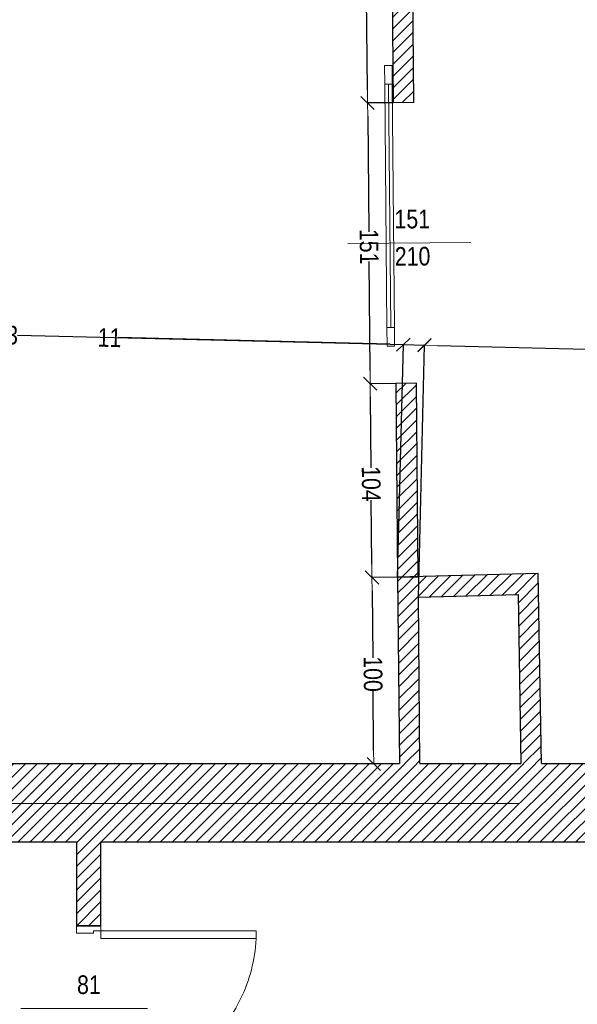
# Model space of a CAD drawing. Header units: millimetres. Extents: x -21056 to 421, y 9759 to 15589.
# Tile 70 of 120: x -2904 to -2605, y 10614 to 11143. Entities that reach past the tile are written whole.
import ezdxf
from ezdxf.enums import TextEntityAlignment as Align

# ---------------------------------------------------------------- set-up
doc = ezdxf.new("R2010")
doc.units = ezdxf.units.MM
doc.header["$LTSCALE"] = 25
doc.header["$MEASUREMENT"] = 0
doc.linetypes.add('Kropki i Kreski', pattern=[670.277762, 352.777767, -176.388884, 0, -141.111112])
doc.linetypes.add('Przerywana', pattern=[240, 120, -120])
for name, color, linetype in [('Drzwi ArchiCAD', 7, 'Continuous'), ('Konstrukcja - Siatki mod', 7, 'Continuous'), ('KR_INW', 7, 'Continuous'), ('PRZEBUDOWA_WYBURZENIA_DZIAŁOWE', 7, 'Continuous'), ('PRZEBUDOWA_WYBURZENIA_OPIS', 7, 'Continuous'), ('Znaczniki drzwi ArchiCADa', 7, 'Continuous')]:
    doc.layers.add(name, color=color, linetype=linetype)
for name, color, linetype, lineweight in [('Drzwi ArchiCAD_Nr_pióra__1', 7, 'Continuous', 13), ('Drzwi ArchiCAD_Nr_pióra__27', 7, 'Continuous', 25), ('Drzwi ArchiCAD_Nr_pióra__48', 1, 'Continuous', 15), ('Konstrukcja - Siatki mod_Nr_pióra__48', 1, 'Continuous', 15), ('KR_INW_Nr_pióra__101', 252, 'Continuous', 5), ('KR_INW_Nr_pióra__27', 7, 'Continuous', 25), ('PRZEBUDOWA_WYBURZENIA_DZIAŁOWE_Nr_pióra__27', 7, 'Continuous', 25), ('PRZEBUDOWA_WYBURZENIA_DZIAŁOWE_Nr_pióra__48', 1, 'Continuous', 15), ('Znaczniki drzwi ArchiCADa_Nr_pióra__20', 1, 'Continuous', 13), ('Znaczniki drzwi ArchiCADa_Nr_pióra__7', 7, 'Continuous', 13)]:
    doc.layers.add(name, color=color, linetype=linetype, lineweight=lineweight)
doc.styles.add('GENERATED_STYLE_1', font='ARIALN.TTF')
doc.linetypes.add('X', pattern='A,0,[1,20231130_WYBURZENIA1.Shx,S=2.380952,R=0,X=0,Y=0],-300,0', length=300)
doc.dimstyles.new('GENERATED_STYLE__1', dxfattribs={"dimscale": 0.1, "dimtxt": 100, "dimasz": 71.25, "dimexe": 0.18, "dimexo": 0, "dimgap": 0.09, "dimtad": 1, "dimdec": 0, "dimzin": 0, "dimdsep": 46, "dimtxsty": 'GENERATED_STYLE_1', "dimblk": 'ARROWHEAD_6', "dimblk1": 'ARROWHEAD_6', "dimblk2": 'ARROWHEAD_6', "dimcen": 0.09, "dimclrd": 256, "dimclre": 256, "dimclrt": 256, "dimadec": 1, "dimazin": 0, "dimtfac": 1, "dimtdec": 4, "dimtmove": 0, "dimatfit": 3, "dimfxl": 1, "dimtolj": 1, "dimtzin": 0, "dimarcsym": 0})
pattern_1 = [(45, (0, 0), (-31.819804, 31.819804), [])]

# ---------------------------------------------------------------- blocks, each defined once
blk = doc.blocks.new('Drzwi wejściowe_ przesuwne 19')
at = {"layer": 'Drzwi ArchiCAD_Nr_pióra__48', "linetype": 'Continuous'}
for p, q in [((-553.6, 155), (-453.6, 155)), ((-553.6, 115), (-553.6, 155)), ((-453.6, 115), (-553.6, 115)), ((-453.6, 135), (-453.6, 155)), ((-453.6, 155), (853.6, 155)), ((-453.6, 155), (-453.6, 115)), ((853.6, 135), (-453.6, 135)), ((-453.6, 115), (-453.6, 135)), ((-453.6, 135), (853.6, 135)), ((-453.6, 135), (853.6, 135)), ((853.6, 115), (-453.6, 115)), ((853.6, 155), (853.6, 135)), ((853.6, 115), (853.6, 155)), ((853.6, 155), (953.6, 155)), ((853.6, 135), (853.6, 115)), ((953.6, 115), (853.6, 115)), ((953.6, 155), (953.6, 115))]:
    blk.add_line(p, q, dxfattribs=at)
blk = doc.blocks.new('Znacznik Wym 19_18')
at = {"layer": 'Znaczniki drzwi ArchiCADa_Nr_pióra__20', "linetype": 'Continuous'}
blk.add_line((0, -360), (0, 300), dxfattribs=at)
at = {"layer": 'Znaczniki drzwi ArchiCADa_Nr_pióra__7', "style": 'GENERATED_STYLE_1'}
for tag, p in [('AC_MarkerText_2', (-17.6, -79.3)), ('AC_MarkerText_3', (182.4, -79.3))]:
    blk.add_attdef(tag, text='', height=100, rotation=90, dxfattribs=at).set_placement(p, align=Align.BOTTOM_LEFT)
blk = doc.blocks.new('Ściana_11', base_point=(220636.9, 121145.6))
at = {"layer": 'PRZEBUDOWA_WYBURZENIA_DZIAŁOWE_Nr_pióra__48', "linetype": 'Continuous'}
h = blk.add_hatch(dxfattribs=at)
h.set_pattern_fill('Cegła_licówka', color=256, style=0, pattern_type=2)
h.set_pattern_definition(pattern_1)
h.paths.add_polyline_path([(220746.9, 121146.6), (220636.9, 121145.6), (220655.4, 119135), (220765.4, 119136)])
h = blk.add_hatch(dxfattribs=at)
h.set_pattern_fill('Cegła_licówka', color=256, style=0, pattern_type=2)
h.set_pattern_definition(pattern_1)
h.paths.add_polyline_path([(220669.3, 117627.8), (220678.8, 116588.4), (220788.8, 116589.4), (220779.3, 117628.8)])
at = {"layer": 'PRZEBUDOWA_WYBURZENIA_DZIAŁOWE_Nr_pióra__27', "linetype": 'X'}
for p, q in [((220765.4, 119136), (220655.4, 119135)), ((220779.3, 117628.8), (220669.3, 117627.8))]:
    blk.add_line(p, q, dxfattribs=at)
at = {"layer": 'PRZEBUDOWA_WYBURZENIA_DZIAŁOWE_Nr_pióra__27', "linetype": 'X', "flags": 128}
for points in [[(220746.9, 121146.6), (220636.9, 121145.6)], [(220636.9, 121145.6), (220655.4, 119135)], [(220765.4, 119136), (220746.9, 121146.6)], [(220669.3, 117627.8), (220678.8, 116588.4)], [(220788.8, 116589.4), (220779.3, 117628.8)], [(220678.8, 116588.4), (220788.8, 116589.4)]]:
    blk.add_lwpolyline(points, dxfattribs=at)
at = {"layer": 'Drzwi ArchiCAD', "linetype": 'Continuous', "zscale": 1000, "rotation": 90.52731996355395}
blk.add_blockref('Drzwi wejściowe_ przesuwne 19', (220772.3, 118382.4), dxfattribs=at)
at = {"layer": 'Znaczniki drzwi ArchiCADa', "color": 14, "lineweight": 13, "true_color": 0xb00000}
ref = blk.add_blockref('Znacznik Wym 19_18', (220772.3, 118382.4), dxfattribs=dict(at, rotation=270.527319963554))
ref.add_attrib('AC_MarkerText_2', '151', dxfattribs={"layer": 'Znaczniki drzwi ArchiCADa_Nr_pióra__7', "color": 7, "height": 100, "rotation": 0.5273, "style": 'GENERATED_STYLE_1'}).set_placement((220662.2, 118429.7), align=Align.BOTTOM_LEFT)
ref.add_attrib('AC_MarkerText_3', '210', dxfattribs={"layer": 'Znaczniki drzwi ArchiCADa_Nr_pióra__7', "color": 7, "height": 100, "rotation": 0.5273, "style": 'GENERATED_STYLE_1'}).set_placement((220664, 118229.7), align=Align.BOTTOM_LEFT)
blk = doc.blocks.new('Ściana_12', base_point=(220678.8, 116587.4))
at = {"layer": 'KR_INW_Nr_pióra__101', "linetype": 'Continuous'}
h = blk.add_hatch(dxfattribs=at)
h.set_pattern_fill('Cegła_licówka', color=256, style=0, pattern_type=2)
h.set_pattern_definition(pattern_1)
h.paths.add_polyline_path([(220789.8, 116480.3), (221324.6, 116494.5), (221432.6, 116607.4), (220678.8, 116587.4)])
at = {"layer": 'KR_INW_Nr_pióra__27', "linetype": 'Continuous', "flags": 128}
for points in [[(221432.6, 116607.4), (220678.8, 116587.4)], [(220789.8, 116480.3), (221324.6, 116494.5)]]:
    blk.add_lwpolyline(points, dxfattribs=at)
blk = doc.blocks.new('Ściana_13', base_point=(221432.6, 116607.4))
at = {"layer": 'KR_INW_Nr_pióra__101', "linetype": 'Continuous'}
h = blk.add_hatch(dxfattribs=at)
h.set_pattern_fill('Cegła_licówka', color=256, style=0, pattern_type=2)
h.set_pattern_definition(pattern_1)
h.paths.add_polyline_path([(221324.6, 116494.5), (221340.1, 115586.8), (221450.1, 115586.8), (221432.6, 116607.4)])
at = {"layer": 'KR_INW_Nr_pióra__27', "linetype": 'Continuous', "flags": 128}
for points in [[(221450.1, 115586.8), (221432.6, 116607.4)], [(221324.6, 116494.5), (221340.1, 115586.8)]]:
    blk.add_lwpolyline(points, dxfattribs=at)
blk = doc.blocks.new('Ściana_14', base_point=(218956.2, 115586.8))
at = {"layer": 'KR_INW_Nr_pióra__101', "linetype": 'Continuous'}
h = blk.add_hatch(dxfattribs=at)
h.set_pattern_fill('Cegła_licówka', color=256, style=0, pattern_type=2)
h.set_pattern_definition(pattern_1)
h.paths.add_polyline_path([(218956.3, 115166.8), (218956.3, 114717.1), (219086.3, 114717.1), (219086.3, 115166.8)])
at = {"layer": 'KR_INW_Nr_pióra__27', "linetype": 'Continuous', "flags": 128}
for points in [[(218956.3, 115166.8), (218956.3, 114717.1)], [(219086.3, 114717.1), (219086.3, 115166.8)], [(218956.3, 114717.1), (219086.3, 114717.1)]]:
    blk.add_lwpolyline(points, dxfattribs=at)
blk = doc.blocks.new('Ściana_120', base_point=(220678.8, 116587.4))
at = {"layer": 'KR_INW_Nr_pióra__101', "linetype": 'Continuous'}
h = blk.add_hatch(dxfattribs=at)
h.set_pattern_fill('Cegła_licówka', color=256, style=0, pattern_type=2)
h.set_pattern_definition(pattern_1)
h.paths.add_polyline_path([(220678.8, 116587.4), (220688.1, 115586.8), (220798.1, 115586.8), (220789.8, 116480.3)])
at = {"layer": 'KR_INW_Nr_pióra__27', "linetype": 'Continuous', "flags": 128}
for points in [[(220678.8, 116587.4), (220688.1, 115586.8)], [(220798.1, 115586.8), (220789.8, 116480.3)]]:
    blk.add_lwpolyline(points, dxfattribs=at)
blk = doc.blocks.new('Ściana_133', base_point=(218312.4, 115586.8))
at = {"layer": 'KR_INW_Nr_pióra__101', "linetype": 'Continuous'}
h = blk.add_hatch(dxfattribs=at)
h.set_pattern_fill('Cegła_licówka', color=256, style=0, pattern_type=2)
h.set_pattern_definition(pattern_1)
h.paths.add_polyline_path([(218312.4, 115166.8), (224463.2, 115166.8), (224463.2, 115586.8), (218312.4, 115586.8)])
at = {"layer": 'KR_INW_Nr_pióra__27', "linetype": 'Continuous', "flags": 128}
for points in [[(220688.1, 115586.8), (218312.4, 115586.8)], [(218312.4, 115586.8), (218312.4, 115166.8)], [(221340.1, 115586.8), (220798.1, 115586.8)], [(224463.2, 115586.8), (221450.1, 115586.8)], [(218312.4, 115166.8), (218956.3, 115166.8)], [(219086.3, 115166.8), (224463.2, 115166.8)]]:
    blk.add_lwpolyline(points, dxfattribs=at)
blk = doc.blocks.new('Drzwi 19_51')
at = {"layer": 'Drzwi ArchiCAD_Nr_pióra__1', "linetype": 'Continuous'}
for p, q in [((377, 0), (377, 834)), ((377, 834), (417, 834)), ((417, 834), (417, 0)), ((-417, 0), (-445, 0)), ((-445, 0), (-445, -130)), ((-417, -40), (-417, 0)), ((417, 0), (377, 0)), ((445, 0), (417, 0)), ((417, 0), (417, -40)), ((445, -130), (445, 0)), ((-405, -40), (-417, -40)), ((-405, -130), (-405, -40)), ((417, -40), (405, -40)), ((405, -40), (405, -130)), ((-445, -130), (-405, -130)), ((405, -130), (445, -130))]:
    blk.add_line(p, q, dxfattribs=at)
at = {"layer": 'Drzwi ArchiCAD_Nr_pióra__1', "linetype": 'Przerywana'}
blk.add_arc((417, 0), 834, 90, 180, dxfattribs=at)
at = {"layer": 'Drzwi ArchiCAD_Nr_pióra__27', "linetype": 'Continuous'}
for p, q in [((-445, 0), (-445, -130)), ((445, 0), (445, -130))]:
    blk.add_line(p, q, dxfattribs=at)
blk = doc.blocks.new('Znacznik Wym 19_44')
at = {"layer": 'Znaczniki drzwi ArchiCADa_Nr_pióra__20', "linetype": 'Continuous'}
blk.add_line((0, 250), (0, -430), dxfattribs=at)
at = {"layer": 'Znaczniki drzwi ArchiCADa_Nr_pióra__7', "style": 'GENERATED_STYLE_1'}
for tag, p in [('AC_MarkerText_2', (-17.6, -97.4)), ('AC_MarkerText_3', (182.4, -161.4))]:
    blk.add_attdef(tag, text='', height=100, rotation=90, dxfattribs=at).set_placement(p, align=Align.BOTTOM_LEFT)
blk = doc.blocks.new('Ściana_136', base_point=(218956.3, 114717.1))
at = {"layer": 'PRZEBUDOWA_WYBURZENIA_DZIAŁOWE_Nr_pióra__27', "linetype": 'Continuous'}
for p, q in [((219086.3, 114717.1), (218956.3, 114717.1)), ((219086.4, 113827.1), (218956.4, 113827.1))]:
    blk.add_line(p, q, dxfattribs=at)
at = {"layer": 'Drzwi ArchiCAD', "linetype": 'Continuous', "xscale": -0.9999999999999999, "zscale": 1000, "rotation": 270.0052703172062}
blk.add_blockref('Drzwi 19_51', (219086.4, 114272.1), dxfattribs=at)
at = {"layer": 'Znaczniki drzwi ArchiCADa', "color": 14, "lineweight": 13, "true_color": 0xb00000}
ref = blk.add_blockref('Znacznik Wym 19_44', (219086.4, 114272.1), dxfattribs=dict(at, rotation=270.0052703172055))
ref.add_attrib('AC_MarkerText_2', '81', dxfattribs={"layer": 'Znaczniki drzwi ArchiCADa_Nr_pióra__7', "color": 7, "height": 100, "rotation": 0.0053, "style": 'GENERATED_STYLE_1'}).set_placement((218958.4, 114320.4), align=Align.BOTTOM_LEFT)
ref.add_attrib('AC_MarkerText_3', '206', dxfattribs={"layer": 'Znaczniki drzwi ArchiCADa_Nr_pióra__7', "color": 7, "height": 100, "rotation": 0.0053, "style": 'GENERATED_STYLE_1'}).set_placement((218894.4, 114120.4), align=Align.BOTTOM_LEFT)
blk = doc.blocks.new('ARROWHEAD_6')
at = {"color": 0, "linetype": 'Continuous', "lineweight": 0}
for p, q in [((0, 0), (-1, 0)), ((-0.5, -0.5), (0.5, 0.5))]:
    blk.add_line(p, q, dxfattribs=at)
blk = doc.blocks.new('*D657')
at = {"layer": 'Defpoints', "color": 0}
for p in [(-2697.92, 10968.47), (-3122.12, 10944.49), (-2700.97, 10843.67)]:
    blk.add_point(p, dxfattribs=at)
at = {"layer": 'PRZEBUDOWA_WYBURZENIA_OPIS', "linetype": 'Continuous', "lineweight": -2}
for p, q in [((-3122.12, 10944.49), (-3121.28, 10978.83)), ((-3114.16, 10978.64), (-2923.44, 10973.98)), ((-2705.04, 10968.64), (-2904.99, 10973.53)), ((-2700.97, 10843.67), (-2697.92, 10968.48))]:
    blk.add_line(p, q, dxfattribs=at)
at = {"layer": 'PRZEBUDOWA_WYBURZENIA_OPIS', "linetype": 'ByBlock', "lineweight": -2, "xscale": 7.125, "yscale": 7.125, "zscale": 7.125}
for p, rotation in [((-3121.28, 10978.81), 178.6001029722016), ((-2697.92, 10968.47), 358.6001029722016)]:
    blk.add_blockref('ARROWHEAD_6', p, dxfattribs=dict(at, rotation=rotation))
at = {"layer": 'PRZEBUDOWA_WYBURZENIA_OPIS', "lineweight": 13, "insert": (-2914.21, 10973.75), "char_height": 10, "attachment_point": 5, "rotation": 358.6001, "style": 'GENERATED_STYLE_1'}
blk.add_mtext('\\A1;423', dxfattribs=at)
blk = doc.blocks.new('*D658')
at = {"layer": 'Defpoints', "color": 0}
for p in [(-2686.56, 10968.3), (-2700.97, 10843.67), (-2689.87, 10832.96)]:
    blk.add_point(p, dxfattribs=at)
at = {"layer": 'PRZEBUDOWA_WYBURZENIA_OPIS', "linetype": 'Continuous', "lineweight": -2}
for p, q in [((-2705.04, 10968.75), (-2850.86, 10972.32)), ((-2700.97, 10843.67), (-2697.91, 10968.6)), ((-2697.91, 10968.58), (-2686.56, 10968.3)), ((-2689.87, 10832.96), (-2686.56, 10968.32)), ((-2679.44, 10968.13), (-2672.31, 10967.95))]:
    blk.add_line(p, q, dxfattribs=at)
at = {"layer": 'PRZEBUDOWA_WYBURZENIA_OPIS', "linetype": 'ByBlock', "lineweight": -2, "xscale": 7.125, "yscale": 7.125, "zscale": 7.125}
for p, rotation in [((-2697.91, 10968.58), 358.6001029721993), ((-2686.56, 10968.3), 178.6001029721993)]:
    blk.add_blockref('ARROWHEAD_6', p, dxfattribs=dict(at, rotation=rotation))
at = {"layer": 'PRZEBUDOWA_WYBURZENIA_OPIS', "lineweight": 13, "insert": (-2855.56, 10972.32), "char_height": 10, "attachment_point": 5, "rotation": 358.6001, "style": 'GENERATED_STYLE_1'}
blk.add_mtext('\\A1;11', dxfattribs=at)
blk = doc.blocks.new('*D659')
at = {"layer": 'Defpoints', "color": 0}
for p in [(-2322.53, 10977.11), (-2322.96, 10959.3), (-2689.87, 10832.96)]:
    blk.add_point(p, dxfattribs=at)
at = {"layer": 'PRZEBUDOWA_WYBURZENIA_OPIS', "linetype": 'Continuous', "lineweight": -2}
for p, q in [((-2322.53, 10977.11), (-2322.96, 10959.28)), ((-2689.87, 10832.96), (-2686.56, 10968.21)), ((-2679.44, 10968.01), (-2512.03, 10963.92)), ((-2330.08, 10959.48), (-2493.93, 10963.48))]:
    blk.add_line(p, q, dxfattribs=at)
at = {"layer": 'PRZEBUDOWA_WYBURZENIA_OPIS', "linetype": 'ByBlock', "lineweight": -2, "xscale": 7.125, "yscale": 7.125, "zscale": 7.125}
for p, rotation in [((-2686.56, 10968.19), 178.6001029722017), ((-2322.96, 10959.3), 358.6001029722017)]:
    blk.add_blockref('ARROWHEAD_6', p, dxfattribs=dict(at, rotation=rotation))
at = {"layer": 'PRZEBUDOWA_WYBURZENIA_OPIS', "lineweight": 13, "insert": (-2502.98, 10963.7), "char_height": 10, "attachment_point": 5, "rotation": 358.6001, "style": 'GENERATED_STYLE_1'}
blk.add_mtext('\\A1;364', dxfattribs=at)
blk = doc.blocks.new('*D660')
at = {"layer": 'Defpoints', "color": 0}
for p in [(-2714.74, 10843.54), (-2700.97, 10843.67), (-2700.04, 10743.6)]:
    blk.add_point(p, dxfattribs=at)
at = {"layer": 'PRZEBUDOWA_WYBURZENIA_OPIS', "linetype": 'Continuous', "lineweight": -2}
for p, q in [((-2700.97, 10843.67), (-2714.76, 10843.54)), ((-2714.67, 10836.42), (-2714.34, 10800.39)), ((-2713.88, 10750.6), (-2714.18, 10783.06)), ((-2700.04, 10743.6), (-2713.84, 10743.48))]:
    blk.add_line(p, q, dxfattribs=at)
at = {"layer": 'PRZEBUDOWA_WYBURZENIA_OPIS', "linetype": 'ByBlock', "lineweight": -2, "xscale": 7.125, "yscale": 7.125, "zscale": 7.125}
for p, rotation in [((-2714.74, 10843.54), 90.5273199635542), ((-2713.82, 10743.48), 270.5273199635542)]:
    blk.add_blockref('ARROWHEAD_6', p, dxfattribs=dict(at, rotation=rotation))
at = {"layer": 'PRZEBUDOWA_WYBURZENIA_OPIS', "lineweight": 13, "insert": (-2714.26, 10791.73), "char_height": 10, "attachment_point": 5, "rotation": 270.5273, "style": 'GENERATED_STYLE_1'}
blk.add_mtext('\\A1;100', dxfattribs=at)
blk = doc.blocks.new('*D661')
at = {"layer": 'Defpoints', "color": 0}
for p in [(-2715.7, 10947.58), (-2701.92, 10947.7), (-2700.97, 10843.67)]:
    blk.add_point(p, dxfattribs=at)
at = {"layer": 'PRZEBUDOWA_WYBURZENIA_OPIS', "linetype": 'Continuous', "lineweight": -2}
for p, q in [((-2701.92, 10947.7), (-2715.72, 10947.58)), ((-2715.63, 10940.45), (-2715.28, 10902.45)), ((-2714.81, 10850.67), (-2715.12, 10885.11)), ((-2700.97, 10843.67), (-2714.76, 10843.54))]:
    blk.add_line(p, q, dxfattribs=at)
at = {"layer": 'PRZEBUDOWA_WYBURZENIA_OPIS', "linetype": 'ByBlock', "lineweight": -2, "xscale": 7.125, "yscale": 7.125, "zscale": 7.125}
for p, rotation in [((-2715.7, 10947.58), 90.52731996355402), ((-2714.74, 10843.54), 270.527319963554)]:
    blk.add_blockref('ARROWHEAD_6', p, dxfattribs=dict(at, rotation=rotation))
at = {"layer": 'PRZEBUDOWA_WYBURZENIA_OPIS', "lineweight": 13, "insert": (-2715.2, 10893.78), "char_height": 10, "attachment_point": 5, "rotation": 270.5273, "style": 'GENERATED_STYLE_1'}
blk.add_mtext('\\A1;104', dxfattribs=at)
blk = doc.blocks.new('*D662')
at = {"layer": 'Defpoints', "color": 0}
for p in [(-2717.08, 11098.3), (-2703.31, 11098.43), (-2701.92, 10947.7)]:
    blk.add_point(p, dxfattribs=at)
at = {"layer": 'PRZEBUDOWA_WYBURZENIA_OPIS', "linetype": 'Continuous', "lineweight": -2}
for p, q in [((-2703.31, 11098.43), (-2717.1, 11098.3)), ((-2717.02, 11091.18), (-2716.45, 11029.05)), ((-2715.76, 10954.7), (-2716.3, 11013.27)), ((-2701.92, 10947.7), (-2715.72, 10947.58))]:
    blk.add_line(p, q, dxfattribs=at)
at = {"layer": 'PRZEBUDOWA_WYBURZENIA_OPIS', "linetype": 'ByBlock', "lineweight": -2, "xscale": 7.125, "yscale": 7.125, "zscale": 7.125}
for p, rotation in [((-2717.08, 11098.3), 90.5273199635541), ((-2715.7, 10947.58), 270.5273199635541)]:
    blk.add_blockref('ARROWHEAD_6', p, dxfattribs=dict(at, rotation=rotation))
at = {"layer": 'PRZEBUDOWA_WYBURZENIA_OPIS', "lineweight": 13, "insert": (-2716.37, 11021.16), "char_height": 10, "attachment_point": 5, "rotation": 270.5273, "style": 'GENERATED_STYLE_1'}
blk.add_mtext('\\A1;151', dxfattribs=at)
blk = doc.blocks.new('*D663')
at = {"layer": 'Defpoints', "color": 0}
for p in [(-2718.94, 11299.36), (-2705.16, 11299.49), (-2703.31, 11098.43)]:
    blk.add_point(p, dxfattribs=at)
at = {"layer": 'PRZEBUDOWA_WYBURZENIA_OPIS', "linetype": 'Continuous', "lineweight": -2}
for p, q in [((-2705.16, 11299.49), (-2718.95, 11299.36)), ((-2718.87, 11292.23), (-2718.07, 11205.39)), ((-2717.15, 11105.42), (-2717.92, 11188.7)), ((-2703.31, 11098.43), (-2717.1, 11098.3))]:
    blk.add_line(p, q, dxfattribs=at)
at = {"layer": 'PRZEBUDOWA_WYBURZENIA_OPIS', "linetype": 'ByBlock', "lineweight": -2, "xscale": 7.125, "yscale": 7.125, "zscale": 7.125}
for p, rotation in [((-2718.94, 11299.36), 90.52731996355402), ((-2717.08, 11098.3), 270.527319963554)]:
    blk.add_blockref('ARROWHEAD_6', p, dxfattribs=dict(at, rotation=rotation))
at = {"layer": 'PRZEBUDOWA_WYBURZENIA_OPIS', "lineweight": 13, "insert": (-2717.99, 11197.05), "char_height": 10, "attachment_point": 5, "rotation": 270.5273, "style": 'GENERATED_STYLE_1'}
blk.add_mtext('\\A1;201', dxfattribs=at)
blk = doc.blocks.new('Standardowy znacznik siatki_8')
at = {"layer": 'Konstrukcja - Siatki mod_Nr_pióra__48', "linetype": 'Kropki i Kreski'}
blk.add_line((1000, 0), (72912, 0), dxfattribs=at)

msp = doc.modelspace()

# ---------------------------------------------------------------- block references
at = {"layer": 'Konstrukcja - Siatki mod', "color": 8, "linetype": 'Continuous', "lineweight": 13, "xscale": 0.1, "yscale": 0.1, "zscale": 100}
msp.add_blockref('Standardowy znacznik siatki_8', (-6969.92, 10722.14), dxfattribs=at)
at = {"layer": 'KR_INW', "xscale": 0.1, "yscale": 0.1, "zscale": 0.1}
for name, p in [('Ściana_12', (-2700.97, 10843.67)), ('Ściana_120', (-2700.97, 10843.67)), ('Ściana_13', (-2625.59, 10845.67)), ('Ściana_133', (-2937.61, 10743.6)), ('Ściana_14', (-2873.23, 10743.6))]:
    msp.add_blockref(name, p, dxfattribs=at)
at = {"layer": 'PRZEBUDOWA_WYBURZENIA_DZIAŁOWE', "xscale": 0.1, "yscale": 0.1, "zscale": 0.1}
for name, p in [('Ściana_11', (-2705.16, 11299.49)), ('Ściana_136', (-2873.22, 10656.63))]:
    msp.add_blockref(name, p, dxfattribs=at)

# ---------------------------------------------------------------- dimensions: what is measured, and where the dimension line sits
at = {"layer": 'PRZEBUDOWA_WYBURZENIA_OPIS', "linetype": 'Continuous', "lineweight": 13}
for base, p1, p2, angle, picture, middle, turn in [((-2718.94, 11299.36), (-2703.31, 11098.43), (-2705.16, 11299.49), 90.5273, '*D663', (-2717.99, 11197.05), 270.5273), ((-2717.08, 11098.3), (-2701.92, 10947.7), (-2703.31, 11098.43), 90.5273, '*D662', (-2716.37, 11021.16), 270.5273), ((-2697.92, 10968.47), (-3122.12, 10944.49), (-2700.97, 10843.67), 358.6001, '*D657', (-2914.21, 10973.75), 358.6001), ((-2686.56, 10968.3), (-2700.97, 10843.67), (-2689.87, 10832.96), 358.6001, '*D658', (-2855.56, 10972.32), 358.6001), ((-2322.96, 10959.3), (-2689.87, 10832.96), (-2322.53, 10977.11), 358.6001, '*D659', (-2502.98, 10963.7), 358.6001), ((-2715.7, 10947.58), (-2700.97, 10843.67), (-2701.92, 10947.7), 90.5273, '*D661', (-2715.2, 10893.78), 270.5273), ((-2714.74, 10843.54), (-2700.04, 10743.6), (-2700.97, 10843.67), 90.5273, '*D660', (-2714.26, 10791.73), 270.5273)]:
    dim = msp.add_linear_dim(base=base, p1=p1, p2=p2, angle=angle, dimstyle='GENERATED_STYLE__1', dxfattribs=at)
    dim.commit()
    dim.dimension.update_dxf_attribs({"geometry": picture, "text_midpoint": middle, "dimtype": 160, "text_rotation": turn})

doc.saveas('drawing.dxf')
